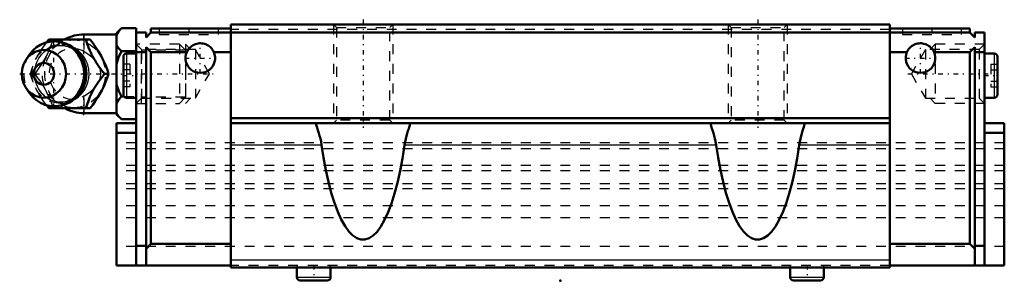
# Model space of a CAD drawing. Header units: millimetres. Extents: x -54.8 to 45, y -0.1 to 26.5.
import ezdxf

# ---------------------------------------------------------------- set-up
doc = ezdxf.new("R2010")
doc.units = ezdxf.units.MM
doc.linetypes.add('Center', pattern=[1.5, 0.45, -0.5, 0.05, -0.5])
doc.linetypes.add('Dashed', pattern=[2, 1, -1])
for name, color, linetype, lineweight in [('2d ConnectionPoints', 7, 'Continuous', 50), ('AM_0', 7, 'Continuous', 50), ('AM_4', 3, 'Continuous', 25), ('AM_5', 3, 'Continuous', 25), ('AM_7', 7, 'Center', 25), ('AM_9', 6, 'Dashed', 25)]:
    doc.layers.add(name, color=color, linetype=linetype, lineweight=lineweight)

# ---------------------------------------------------------------- blocks, each defined once
blk = doc.blocks.new('1_1qkydt2j5ae0ioejqrqxs1tpu________0_in_HSR20LC1SS_GK__BLOCK_1B_M6F__0')
at = {"layer": 'AM_0'}
for p, q in [((-45, 25), (-48.3, 25)), ((-44.501, 25.619), (-45, 25.12)), ((-45, 25.12), (-45, 16.88)), ((-44.501, 25.619), (-43, 25.619)), ((-43, 25.619), (-43, 25.2)), ((-52.077, 24.193), (-51.848, 24.5)), ((-51.848, 24.5), (-47.668, 24.5)), ((-53.803, 22.961), (-54.16, 22.441)), ((-44.501, 23.309), (-43, 23.309)), ((-46.227, 21), (-45.795, 21)), ((-54.16, 19.559), (-53.803, 19.039)), ((-44.501, 18.691), (-44.23, 18.691)), ((-51.848, 17.5), (-52.073, 17.801)), ((-51.848, 17.5), (-47.668, 17.5)), ((-48.3, 17), (-45, 17)), ((-45, 16.88), (-44.501, 16.381)), ((-44.501, 16.381), (-43, 16.381))]:
    blk.add_line(p, q, dxfattribs=at)
for points in [[(-44.501, 25.619), (-44.787, 25.297), (-44.905, 25.129), (-45, 24.958)], [(-48.101, 24.5), (-47.921, 23.954), (-47.817, 23.67), (-47.701, 23.378), (-47.613, 23.178), (-47.517, 22.975), (-47.409, 22.764), (-47.293, 22.554), (-47.172, 22.35), (-47.046, 22.149), (-46.777, 21.75), (-46.504, 21.371), (-46.227, 21)], [(-45.795, 21), (-45.915, 21.359), (-46.055, 21.729), (-46.222, 22.125), (-46.414, 22.53), (-46.562, 22.811), (-46.719, 23.091), (-46.892, 23.378), (-47.073, 23.66), (-47.365, 24.086), (-47.668, 24.5)], [(-45, 23.971), (-44.944, 23.864), (-44.749, 23.583), (-44.501, 23.309)], [(-44.501, 23.309), (-44.787, 22.666), (-44.905, 22.33), (-45, 21.987)], [(-46.227, 21), (-46.632, 20.454), (-46.833, 20.17), (-47.028, 19.878), (-47.155, 19.678), (-47.276, 19.475), (-47.394, 19.264), (-47.503, 19.054), (-47.6, 18.85), (-47.689, 18.649), (-47.847, 18.25), (-47.98, 17.871), (-48.101, 17.5)], [(-47.668, 17.5), (-47.405, 17.859), (-47.147, 18.229), (-46.891, 18.625), (-46.65, 19.03), (-46.496, 19.311), (-46.354, 19.591), (-46.22, 19.878), (-46.099, 20.16), (-45.935, 20.586), (-45.795, 21)], [(-45, 20.013), (-44.944, 19.8), (-44.749, 19.238), (-44.501, 18.691)], [(-44.501, 18.691), (-44.787, 18.369), (-44.905, 18.201), (-45, 18.029)], [(-45, 17.042), (-44.944, 16.936), (-44.749, 16.655), (-44.501, 16.381)]]:
    blk.add_lwpolyline(points, dxfattribs=at)
for centre, radius, start, end in [((-48.3, 21), 4, 90, 118.70645), ((-51.343, 21), 3.3, 270, 90), ((-48.3, 21), 4, 241.21008, 270)]:
    blk.add_arc(centre, radius, start, end, dxfattribs=at)
blk.add_ellipse((-51.343, 21), major_axis=(0, 3.3), ratio=0.927184, start_param=2.207257, end_param=7.217521, dxfattribs=at)
for major_axis in [(0, 2.424), (0, -1.117)]:
    blk.add_ellipse((-52.353, 21), major_axis=major_axis, ratio=0.927184, dxfattribs=at)
at = {"layer": 'AM_4'}
for p, q in [((-48.3, 25), (-48.3, 24.501)), ((-48.3, 17.493), (-48.3, 17))]:
    blk.add_line(p, q, dxfattribs=at)
blk.add_ellipse((-50.533, 21), major_axis=(0, 2.971), ratio=0.927184, start_param=3.499913, end_param=5.924864, dxfattribs=at)
at = {"layer": 'AM_5', "linetype": 'Dashed'}
for p, q in [((-42.457, 18), (-42.457, 24)), ((-38, 23.387), (-42.457, 23.387)), ((-38, 18.613), (-42.457, 18.613))]:
    blk.add_line(p, q, dxfattribs=at)
at = {"layer": 'AM_7'}
for p, q in [((-48.3, 16.8), (-48.3, 25.2)), ((-51.343, 17.535), (-51.343, 24.465)), ((-54.808, 21), (-35.21, 21))]:
    blk.add_line(p, q, dxfattribs=at)
at = {"layer": 'AM_9'}
for p, q in [((-48.3, 24.501), (-48.3, 17.493)), ((-38.614, 24), (-43, 24)), ((-38, 23.387), (-38.614, 24)), ((-38.614, 24), (-38.614, 18)), ((-38, 23.387), (-38, 18.613)), ((-53.721, 21), (-53.289, 21)), ((-48.053, 21), (-48.054, 20.908)), ((-48.053, 21.044), (-48.053, 21)), ((-44.23, 18.691), (-43, 18.691)), ((-43, 18), (-38.614, 18)), ((-38.614, 18), (-38, 18.613))]:
    blk.add_line(p, q, dxfattribs=at)
for points in [[(-51.415, 24.5), (-51.536, 24.141), (-51.675, 23.771), (-51.843, 23.375), (-52.035, 22.97), (-52.182, 22.689), (-52.34, 22.409), (-52.513, 22.122), (-52.694, 21.84), (-52.986, 21.414), (-53.289, 21)], [(-53.025, 22.745), (-52.913, 22.946), (-52.75, 23.22), (-52.577, 23.488), (-52.398, 23.75), (-52.125, 24.129), (-52.077, 24.193)], [(-48.651, 19.166), (-48.767, 19.02), (-48.916, 18.86), (-49.076, 18.712), (-49.247, 18.58), (-49.426, 18.462), (-49.614, 18.361), (-49.809, 18.276), (-50.009, 18.209), (-50.214, 18.16), (-50.422, 18.128), (-50.632, 18.116), (-50.843, 18.122), (-51.053, 18.147), (-51.26, 18.19), (-51.463, 18.252), (-51.661, 18.332), (-51.853, 18.429), (-52.037, 18.542), (-52.212, 18.672), (-52.376, 18.816), (-52.53, 18.974), (-52.671, 19.145), (-52.8, 19.328), (-52.914, 19.522), (-53.015, 19.725), (-53.1, 19.936), (-53.169, 20.154), (-53.223, 20.377), (-53.26, 20.604), (-53.28, 20.834), (-53.284, 21.064), (-53.271, 21.294), (-53.241, 21.522), (-53.195, 21.747), (-53.133, 21.967), (-53.055, 22.18), (-52.962, 22.386), (-52.855, 22.583), (-52.733, 22.77), (-52.599, 22.946), (-52.452, 23.109), (-52.294, 23.259), (-52.126, 23.395), (-51.948, 23.515), (-51.762, 23.62), (-51.568, 23.708), (-51.369, 23.779), (-51.165, 23.832), (-50.957, 23.867), (-50.748, 23.883), (-50.537, 23.881), (-50.327, 23.86), (-50.119, 23.82), (-49.915, 23.762), (-49.715, 23.686), (-49.522, 23.592), (-49.345, 23.487)], [(-49.345, 23.487), (-49.337, 23.482), (-49.16, 23.356), (-48.993, 23.214), (-48.837, 23.059), (-48.694, 22.89), (-48.571, 22.723)], [(-47.176, 22.369), (-47.506, 22.691), (-47.905, 23.001), (-48.3, 23.254)], [(-46.723, 20.317), (-46.613, 20.663), (-46.578, 21.012), (-46.618, 21.36), (-46.733, 21.706), (-46.923, 22.047), (-47.176, 22.369)], [(-53.721, 21), (-53.604, 21.364), (-53.473, 21.737), (-53.441, 21.824)], [(-53.412, 20.101), (-53.468, 20.25), (-53.601, 20.629), (-53.721, 21)], [(-53.289, 21), (-53.025, 20.641), (-52.768, 20.271), (-52.511, 19.875), (-52.27, 19.47), (-52.117, 19.189), (-51.975, 18.909), (-51.841, 18.622), (-51.72, 18.34), (-51.556, 17.914), (-51.415, 17.5)], [(-48.3, 18.746), (-47.845, 19.042), (-47.455, 19.354), (-47.135, 19.678), (-46.885, 20.012), (-46.723, 20.317)], [(-52.073, 17.801), (-52.12, 17.864), (-52.389, 18.237), (-52.649, 18.622), (-52.819, 18.893), (-52.978, 19.17), (-53.067, 19.334)]]:
    blk.add_lwpolyline(points, dxfattribs=at)
blk.add_arc((-48.3, 21), 4, 118.70645, 241.21008, dxfattribs=at)
for centre, major_axis in [((-50.8, 21), (0, -2.965)), ((-49.318, 21), (0, -3.445))]:
    blk.add_ellipse(centre, major_axis=major_axis, ratio=0.927184, dxfattribs=at)
for centre, major_axis, start_param, end_param in [((-50.533, 21), (0, 2.971), 5.924864, 7.281317), ((-51.343, 21), (0, 3.3), 0.934336, 2.207257), ((-49.448, 21), (0, -2.572), 2.639469, 6.785309), ((-50.533, 21), (0, 2.971), 2.175238, 3.499913)]:
    blk.add_ellipse(centre, major_axis=major_axis, ratio=0.927184, start_param=start_param, end_param=end_param, dxfattribs=at)
blk = doc.blocks.new('2_HSR20LCSSB_M6F11_S_0_in_HSR20LC1SS_GK__BLOCK_1B_M6F__0')
at = {"layer": 'AM_0'}
for p, q in [((-33.4, 26), (-33.4, 1.317)), ((33.4, 26), (-33.4, 26)), ((33.4, 26), (33.4, 1.317)), ((-42, 25.2), (-43, 25.2)), ((-43, 1.517), (-43, 25.2)), ((-42, 24.7), (-41.5, 25.2)), ((-42, 25.2), (-42, 24.7)), ((-41.5, 25.2), (-41.5, 25.6)), ((-41.5, 25.6), (-33.4, 25.6)), ((41.5, 25.2), (-41.5, 25.2)), ((41.5, 25.6), (33.4, 25.6)), ((41.5, 25.2), (41.5, 25.6)), ((42, 24.7), (41.5, 25.2)), ((42, 25.2), (43, 25.2)), ((42, 25.2), (42, 24.7)), ((43, 25.2), (43, 1.517)), ((-43, 23.067), (-43.975, 23.067)), ((-42, 23.2), (-43, 23.2)), ((-41.5, 23.2), (-42, 23.7)), ((-42, 23.7), (-42, 1.517)), ((-41.5, 23.2), (-41.5, 3.717)), ((-37.875, 23.2), (-41.5, 23.2)), ((-33.4, 23.2), (-35.125, 23.2)), ((33.4, 23.2), (35.125, 23.2)), ((37.875, 23.2), (41.5, 23.2)), ((41.5, 23.2), (42, 23.7)), ((41.5, 23.2), (41.5, 3.717)), ((42, 23.7), (42, 1.517)), ((42, 23.2), (43, 23.2)), ((43.975, 23.067), (43, 23.067)), ((-44.3, 22.742), (-44.3, 18.892)), ((44.3, 22.742), (44.3, 18.892)), ((-43.975, 18.567), (-43, 18.567)), ((43, 18.567), (43.975, 18.567)), ((-45, 16), (-45, 1.517)), ((-45, 16), (-43, 16)), ((33.4, 16.5), (-33.4, 16.5)), ((33.4, 16), (-33.4, 16)), ((-24.75, 16), (-24.75, 15.919)), ((-15.25, 15.919), (-15.25, 16)), ((15.25, 16), (15.25, 15.919)), ((24.75, 15.919), (24.75, 16)), ((45, 16), (43, 16)), ((45, 16), (45, 1.517)), ((-45, 15), (-43, 15)), ((45, 15), (43, 15)), ((-43, 3.517), (-42, 3.517)), ((-42, 3.217), (-41.5, 3.717)), ((-33.4, 3.717), (-41.5, 3.717)), ((33.4, 3.717), (41.5, 3.717)), ((42, 3.217), (41.5, 3.717)), ((43, 3.517), (42, 3.517)), ((-33.4, 1.517), (-45, 1.517)), ((33.4, 1.317), (-33.4, 1.317)), ((-26.715, 1.317), (-26.715, 0.343)), ((-23.285, 0.343), (-23.285, 1.317)), ((23.285, 1.317), (23.285, 0.343)), ((26.715, 0.343), (26.715, 1.317)), ((33.4, 1.517), (45, 1.517)), ((-26.372, 0), (-23.628, 0)), ((23.628, 0), (26.372, 0))]:
    blk.add_line(p, q, dxfattribs=at)
for points in [[(-35.125, 23.2), (-35.183, 23.318), (-35.25, 23.43), (-35.327, 23.535), (-35.413, 23.634), (-35.508, 23.725), (-35.609, 23.807), (-35.718, 23.88), (-35.833, 23.943), (-35.952, 23.996), (-36.076, 24.039), (-36.203, 24.07), (-36.332, 24.091), (-36.463, 24.1), (-36.594, 24.097), (-36.724, 24.083), (-36.852, 24.058), (-36.978, 24.022), (-37.1, 23.975), (-37.218, 23.917), (-37.33, 23.85), (-37.435, 23.773), (-37.534, 23.687), (-37.625, 23.592), (-37.707, 23.491), (-37.78, 23.382), (-37.843, 23.267), (-37.875, 23.2)], [(35.125, 23.2), (35.183, 23.318), (35.25, 23.43), (35.327, 23.535), (35.413, 23.634), (35.508, 23.725), (35.609, 23.807), (35.718, 23.88), (35.833, 23.943), (35.952, 23.996), (36.076, 24.039), (36.203, 24.07), (36.332, 24.091), (36.463, 24.1), (36.594, 24.097), (36.724, 24.083), (36.852, 24.058), (36.978, 24.022), (37.1, 23.975), (37.218, 23.917), (37.33, 23.85), (37.435, 23.773), (37.534, 23.687), (37.625, 23.592), (37.707, 23.491), (37.78, 23.382), (37.843, 23.267), (37.875, 23.2)], [(-24.75, 15.919), (-24.74, 15.829), (-24.712, 15.708), (-24.669, 15.559), (-24.583, 15.287), (-24.481, 14.962), (-24.405, 14.699), (-24.331, 14.414), (-24.264, 14.11), (-24.207, 13.767)], [(-15.793, 13.767), (-15.74, 14.09), (-15.673, 14.397), (-15.599, 14.685), (-15.522, 14.95), (-15.447, 15.193), (-15.378, 15.408), (-15.319, 15.598), (-15.276, 15.755), (-15.253, 15.875), (-15.25, 15.919)], [(15.25, 15.919), (15.26, 15.829), (15.288, 15.708), (15.331, 15.559), (15.417, 15.287), (15.519, 14.962), (15.595, 14.699), (15.669, 14.414), (15.736, 14.11), (15.793, 13.767)], [(24.207, 13.767), (24.26, 14.09), (24.327, 14.397), (24.401, 14.685), (24.478, 14.95), (24.553, 15.193), (24.622, 15.408), (24.681, 15.598), (24.724, 15.755), (24.747, 15.875), (24.75, 15.919)], [(-15.793, 13.767), (-16.001, 12.413), (-16.24, 11.133), (-16.507, 9.936), (-16.801, 8.832), (-17.12, 7.829), (-17.46, 6.935), (-17.819, 6.156), (-18.195, 5.498), (-18.585, 4.967), (-18.986, 4.566), (-19.394, 4.298), (-19.807, 4.166), (-20.221, 4.171), (-20.634, 4.312), (-21.042, 4.589), (-21.442, 4.998), (-21.831, 5.538), (-22.206, 6.205), (-22.564, 6.992), (-22.903, 7.894), (-23.219, 8.904), (-23.512, 10.015), (-23.777, 11.217), (-24.014, 12.503), (-24.207, 13.767)], [(24.207, 13.767), (23.999, 12.413), (23.76, 11.133), (23.493, 9.936), (23.199, 8.832), (22.88, 7.829), (22.54, 6.935), (22.181, 6.156), (21.805, 5.498), (21.415, 4.967), (21.014, 4.566), (20.606, 4.298), (20.193, 4.166), (19.779, 4.171), (19.366, 4.312), (18.958, 4.589), (18.558, 4.998), (18.169, 5.538), (17.794, 6.205), (17.436, 6.992), (17.097, 7.894), (16.781, 8.904), (16.488, 10.015), (16.223, 11.217), (15.986, 12.503), (15.793, 13.767)]]:
    blk.add_lwpolyline(points, dxfattribs=at)
for centre, radius, start, end in [((-43.975, 22.742), 0.325, 90, 180), ((-36.5, 22.6), 1.5, 156.42182, 23.57818), ((36.5, 22.6), 1.5, 156.42182, 23.57818), ((43.975, 22.742), 0.325, 0, 90), ((-43.975, 18.892), 0.325, 180, 270), ((43.975, 18.892), 0.325, 270, 360), ((-26.372, 0.343), 0.343, 180, 270), ((-23.628, 0.343), 0.343, 270, 0), ((23.628, 0.343), 0.343, 180, 270), ((26.372, 0.343), 0.343, 270, 0)]:
    blk.add_arc(centre, radius, start, end, dxfattribs=at)
at = {"layer": 'AM_4'}
for p, q in [((-43.975, 23.067), (-43.975, 18.567)), ((43.975, 23.067), (43.975, 18.567)), ((-24.207, 13.767), (-33.4, 13.767)), ((15.793, 13.767), (-15.793, 13.767)), ((33.4, 13.767), (24.207, 13.767)), ((33.4, 2.061), (-33.4, 2.061)), ((-26.715, 0.343), (-23.285, 0.343)), ((23.285, 0.343), (26.715, 0.343))]:
    blk.add_line(p, q, dxfattribs=at)
at = {"layer": 'AM_5', "linetype": 'Dashed'}
for p, q in [((-23, 26), (-23, 16)), ((-17, 26), (-17, 16)), ((17, 26), (17, 16)), ((23, 26), (23, 16)), ((-37.5, 23.459), (-38, 24)), ((-38, 24), (-38, 18)), ((37.5, 23.459), (38, 24)), ((43, 24), (38, 24)), ((38, 24), (38, 18)), ((-37.5, 18.541), (-38, 18)), ((37.5, 18.541), (38, 18)), ((43, 18), (38, 18))]:
    blk.add_line(p, q, dxfattribs=at)
at = {"layer": 'AM_7'}
for p, q in [((-20, 26.5), (-20, 15.5)), ((20, 26.5), (20, 15.5)), ((-37.67, 25.63), (-37.67, 24.97)), ((37.67, 25.63), (37.67, 24.97)), ((-36.5, 21.025), (-36.5, 24.175)), ((36.5, 21.025), (36.5, 24.175)), ((-38.075, 22.6), (-34.925, 22.6)), ((34.925, 22.6), (38.075, 22.6)), ((35.21, 21), (43.371, 21)), ((-44.365, 20.817), (-42.935, 20.817)), ((42.935, 20.817), (44.365, 20.817)), ((-25, 1.593), (-25, -0.076)), ((25, 1.593), (25, -0.076))]:
    blk.add_line(p, q, dxfattribs=at)
at = {"layer": 'AM_9'}
for p, q in [((-23, 26), (-22.7, 25.7)), ((-17.3, 25.7), (-17, 26)), ((17, 26), (17.3, 25.7)), ((22.7, 25.7), (23, 26)), ((-40.67, 25.6), (-40.67, 25)), ((-40.67, 25), (-34.67, 25)), ((-34.67, 25), (-34.67, 25.6)), ((33.4, 25.5), (-33.4, 25.5)), ((-22.7, 25.7), (-22.7, 16.3)), ((-22.7, 25.7), (-17.3, 25.7)), ((-17.3, 16.3), (-17.3, 25.7)), ((17.3, 25.7), (17.3, 16.3)), ((17.3, 25.7), (22.7, 25.7)), ((22.7, 16.3), (22.7, 25.7)), ((34.67, 25.6), (34.67, 25)), ((34.67, 25), (40.67, 25)), ((40.67, 25), (40.67, 25.6)), ((-42.459, 23.459), (-43, 24)), ((43, 24), (42.459, 23.459)), ((-37, 23.459), (-42.459, 23.459)), ((-42.459, 23.459), (-42.459, 18.541)), ((-35.581, 21), (-37, 23.459)), ((-37, 23.459), (-37, 18.541)), ((37, 23.459), (35.581, 21)), ((42.459, 23.459), (37, 23.459)), ((37, 23.459), (37, 18.541)), ((42.459, 23.459), (42.459, 18.541)), ((-43.65, 21.972), (-44.3, 21.972)), ((-43.65, 21.972), (-43.65, 19.662)), ((43.65, 21.972), (44.3, 21.972)), ((43.65, 21.972), (43.65, 19.662)), ((-43.65, 21.394), (-44.3, 21.394)), ((-37, 18.541), (-35.581, 21)), ((35.581, 21), (37, 18.541)), ((43.65, 21.394), (44.3, 21.394)), ((-43.65, 20.24), (-44.3, 20.24)), ((43.65, 20.24), (44.3, 20.24)), ((-43.65, 19.662), (-44.3, 19.662)), ((43.65, 19.662), (44.3, 19.662)), ((-43, 18), (-42.459, 18.541)), ((-42.459, 18.541), (-37, 18.541)), ((37, 18.541), (42.459, 18.541)), ((42.459, 18.541), (43, 18)), ((-22.7, 16.3), (-23, 16)), ((-17.3, 16.3), (-22.7, 16.3)), ((-17, 16), (-17.3, 16.3)), ((17.3, 16.3), (17, 16)), ((22.7, 16.3), (17.3, 16.3)), ((23, 16), (22.7, 16.3)), ((45, 14), (-45, 14)), ((45, 13.376), (-45, 13.376)), ((45, 11.689), (-45, 11.689)), ((45, 11.16), (-45, 11.16)), ((45, 9.83), (-45, 9.83)), ((45, 9.314), (-45, 9.314)), ((45, 7.597), (-45, 7.597)), ((45, 6.38), (-45, 6.38)), ((45, 3.45), (-45, 3.45)), ((33.4, 1.517), (-33.4, 1.517)), ((-26.715, 1.517), (-26.715, 1.317)), ((-23.285, 1.317), (-23.285, 1.517)), ((23.285, 1.517), (23.285, 1.317)), ((26.715, 1.317), (26.715, 1.517))]:
    blk.add_line(p, q, dxfattribs=at)

msp = doc.modelspace()

# ---------------------------------------------------------------- linework, layer by layer
at = {"layer": '2d ConnectionPoints'}
for p in [(-43, 21), (43, 21), (0, 0)]:
    msp.add_point(p, dxfattribs=at)

# ---------------------------------------------------------------- block references
for name in ['2_HSR20LCSSB_M6F11_S_0_in_HSR20LC1SS_GK__BLOCK_1B_M6F__0', '1_1qkydt2j5ae0ioejqrqxs1tpu________0_in_HSR20LC1SS_GK__BLOCK_1B_M6F__0']:
    msp.add_blockref(name, (0, 0))

doc.saveas('drawing.dxf')
